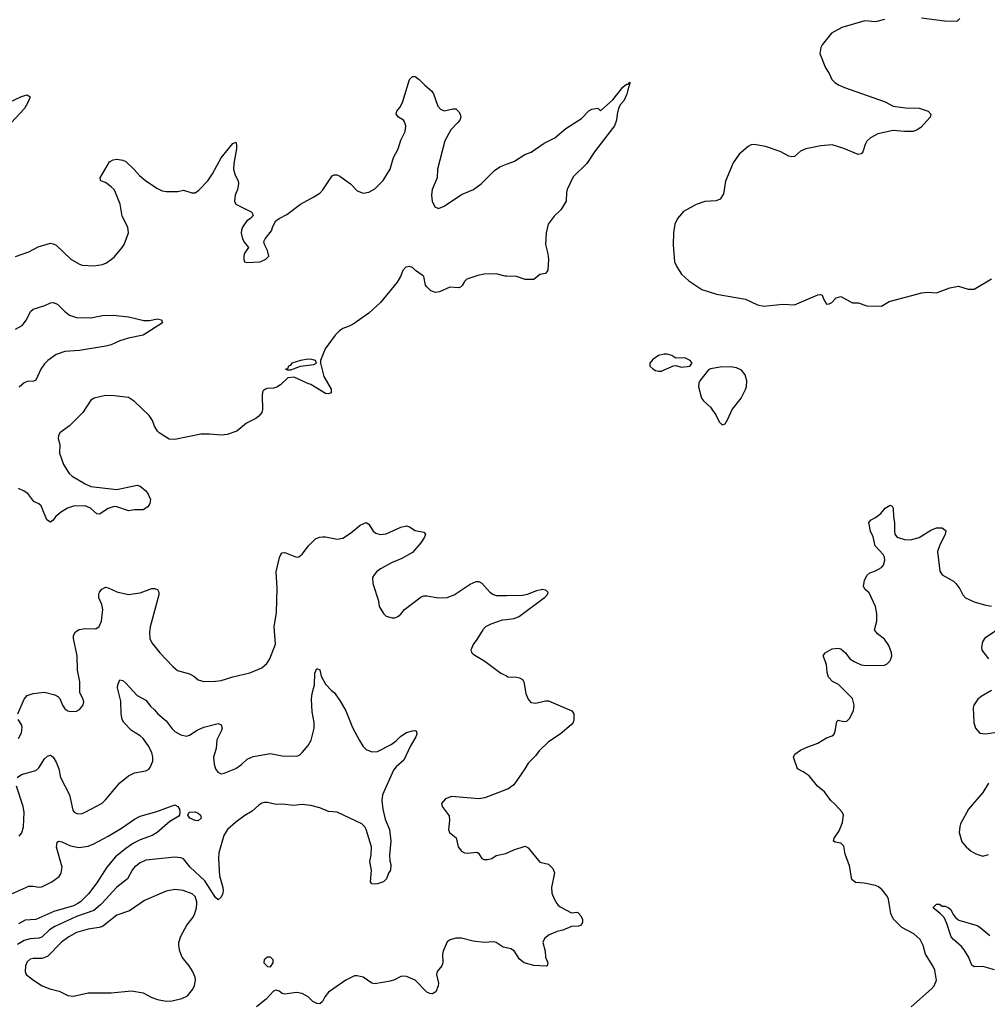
# Model space of a CAD drawing. Header units: inches. Extents: x 1834610 to 2027685, y 642842 to 774116.
# Tile 214 of 256: x 1876638 to 1883321, y 729303 to 736103. Entities that reach past the tile are written whole.
import ezdxf

# ---------------------------------------------------------------- set-up
doc = ezdxf.new("R2010")
doc.units = ezdxf.units.IN
doc.header["$MEASUREMENT"] = 0
for name, color, linetype in [('B8772', 7, 'Continuous'), ('B8773', 7, 'Continuous'), ('B8782', 7, 'Continuous'), ('B8783', 7, 'Continuous')]:
    doc.layers.add(name, color=color, linetype=linetype)

msp = doc.modelspace()

# ---------------------------------------------------------------- linework, layer by layer
at = {"layer": 'B8772', "color": 5}
for points, elevation in [([(1877205.3, 730000), (1877196, 729990), (1877150, 729951.9), (1877030, 729910.4), (1876879.6, 729840.4), (1876843, 729817), (1876790, 729766), (1876770, 729760.2), (1876710, 729755.2), (1876670, 729743.6), (1876623, 729717)], 560), ([(1877039.1, 730000), (1877010, 729984.1), (1876874.5, 729945.5), (1876750, 729888.4), (1876676.1, 729883.9), (1876630, 729860.2)], 540), ([(1877469, 730000), (1877395.6, 729950), (1877310, 729918.8), (1877210, 729840.8), (1877186.9, 729833.1), (1877110, 729823.2), (1877030, 729798.5), (1876978.2, 729770), (1876927.5, 729732.5), (1876830, 729633.6), (1876790, 729618.8), (1876730, 729619.3), (1876710, 729614.5), (1876690, 729596.9), (1876677.7, 729570), (1876674.9, 729530), (1876683.1, 729510), (1876733, 729470), (1876793.4, 729430), (1876846.8, 729410), (1876910, 729393.8), (1876970, 729364.2), (1877010, 729360.3), (1877110, 729382.7), (1877270, 729381.7), (1877410, 729396), (1877490, 729382.6), (1877550, 729350.4), (1877590, 729336.4), (1877650, 729326), (1877690, 729326.4), (1877757.2, 729342.8), (1877797.2, 729362.8), (1877833.1, 729406.9), (1877846, 729434), (1877853, 729470), (1877851.1, 729491.1), (1877832.7, 729532.7), (1877809.4, 729570), (1877760.7, 729630), (1877743.6, 729670), (1877737.4, 729710), (1877738.3, 729730), (1877750, 729773), (1877793.1, 729850), (1877835.8, 729904.2), (1877847.9, 729930), (1877858.5, 729970), (1877861.5, 730000)], 580), ([(1880000, 729692.9), (1879978.2, 729698.2), (1879929.6, 729729.6), (1879910, 729734.5), (1879846, 729730), (1879770, 729739.5), (1879690, 729759.5), (1879650, 729760.9), (1879610.5, 729749.5), (1879590, 729734), (1879562, 729670), (1879558, 729650), (1879560.4, 729590), (1879553, 729570), (1879520.4, 729530), (1879517, 729510), (1879530.3, 729450), (1879529, 729430), (1879511.5, 729388.5), (1879490, 729375.6), (1879470, 729377.6), (1879450, 729388), (1879370, 729469.6), (1879310, 729495.6), (1879290, 729498.4), (1879270, 729494.5), (1879227, 729473), (1879196.5, 729463.5), (1879090, 729445.1), (1879069.6, 729449.6), (1879010, 729491.8), (1878970, 729500.7), (1878950, 729499.5), (1878890, 729469.6), (1878770, 729386.6), (1878745.5, 729354.5), (1878730, 729324), (1878710, 729306.6), (1878690, 729309.3), (1878663.3, 729323.3), (1878630, 729354), (1878590, 729379), (1878550, 729384), (1878470, 729373.2), (1878450, 729379), (1878430, 729395.3), (1878410, 729402), (1878390, 729395.3), (1878339.9, 729340.1), (1878273.8, 729286.2)], 580)]:
    msp.add_lwpolyline(points, dxfattribs=dict(at, elevation=elevation))
at = {"layer": 'B8772', "color": 5, "elevation": 580}
msp.add_lwpolyline([(1878350, 729628.7), (1878326, 729610), (1878324.7, 729590), (1878350, 729564.7), (1878370, 729562), (1878388, 729590), (1878388, 729610), (1878370, 729628)], close=True, dxfattribs=at)
at = {"layer": 'B8773', "color": 5}
for points, elevation in [([(1876610, 734466.7), (1876700.1, 734499.9), (1876765.7, 734534.3), (1876850, 734559.5), (1876870, 734555.8), (1876890, 734544.9), (1876990.2, 734450.2), (1877050, 734414.4), (1877070, 734408.5), (1877150, 734403), (1877210, 734412.7), (1877237.1, 734422.9), (1877290, 734462), (1877346, 734530), (1877359.3, 734550), (1877389.4, 734630.6), (1877385.6, 734670), (1877345.2, 734745.2), (1877331.3, 734830), (1877300.5, 734910), (1877289.6, 734930), (1877270, 734949.6), (1877230, 734978), (1877198, 734990), (1877195.3, 734995.3), (1877194, 735010), (1877258, 735122), (1877284.1, 735135.9), (1877310, 735139.1), (1877350, 735133), (1877370, 735124), (1877428.9, 735068.9), (1877466.1, 735026.1), (1877509.1, 734989.1), (1877590, 734937.3), (1877622, 734922), (1877650, 734916.3), (1877730, 734916.3), (1877770, 734924.9), (1877826.9, 734906.9), (1877850, 734908.2), (1877874.3, 734925.7), (1877936.4, 734990), (1877970, 735037.6), (1878030, 735148.2), (1878110, 735246.8), (1878130, 735258), (1878135.6, 735235.6), (1878135.3, 735210), (1878117.4, 735110), (1878115.8, 735070), (1878126.7, 735030), (1878146.7, 734990), (1878148.9, 734970), (1878141.7, 734930), (1878126.5, 734890), (1878122, 734850), (1878130, 734828.2), (1878235.9, 734775.9), (1878244.7, 734770), (1878251.3, 734750), (1878231.3, 734730), (1878206, 734714), (1878177.1, 734670), (1878170.4, 734650), (1878168.5, 734628.5), (1878176.3, 734590), (1878190, 734564.7), (1878218, 734530), (1878191.3, 734490), (1878186, 734470), (1878186.4, 734446.4), (1878191.6, 734431.6), (1878206.4, 734426.4), (1878298, 734430), (1878339, 734450), (1878359, 734470), (1878349, 734510), (1878328.7, 734550), (1878324, 734570), (1878333.2, 734590), (1878376.2, 734643.8), (1878385.4, 734674.6), (1878407.2, 734712.8), (1878430, 734731), (1878483.1, 734756.9), (1878577.2, 734830), (1878670, 734878.4), (1878710, 734904.4), (1878732, 734928), (1878795.1, 735024.9), (1878810, 735030.8), (1878829.3, 735030.7), (1878850, 735022), (1878922, 734970), (1878970, 734922), (1879010, 734904.9), (1879050, 734912.7), (1879090, 734934.4), (1879148, 734992), (1879196.4, 735070), (1879218.9, 735150), (1879252.4, 735210), (1879269.7, 735270), (1879299.7, 735330), (1879304.7, 735370), (1879296.4, 735396.4), (1879288, 735408), (1879254, 735430), (1879239, 735450), (1879242.7, 735470), (1879263.5, 735496.5), (1879281.6, 735530), (1879329.6, 735690.4), (1879350, 735711), (1879370, 735710.8), (1879398, 735690), (1879436, 735650), (1879484, 735610), (1879496.4, 735590), (1879526, 735506), (1879543.9, 735483.9), (1879570, 735473.4), (1879630, 735487.3), (1879650, 735486.8), (1879670, 735466.8), (1879680.5, 735450), (1879685.5, 735430), (1879677.1, 735410), (1879661.6, 735390), (1879616.7, 735343.3), (1879574.4, 735265.6), (1879523.6, 735070), (1879521.6, 735010), (1879486.7, 734930), (1879481.6, 734890), (1879488, 734850), (1879506, 734810), (1879530, 734798.4), (1879570, 734815.3), (1879690, 734896.3), (1879772.7, 734930), (1879825.2, 734970), (1879917.6, 735062.4), (1879953.6, 735086.4), (1880000, 735104.1)], 580), ([(1876444.2, 735475.8), (1876650, 735573), (1876690, 735582.8), (1876710.5, 735570.5), (1876694, 735530), (1876670.3, 735490), (1876578.4, 735390)], 580), ([(1880000, 734331.5), (1879990, 734331.8), (1879928.2, 734348.2), (1879845.6, 734345.6), (1879803.4, 734336.6), (1879726.8, 734310), (1879710, 734296), (1879693.9, 734266.1), (1879683.4, 734256.6), (1879670, 734251.6), (1879610, 734255.1), (1879537.3, 734222.7), (1879510, 734218), (1879478.7, 734230), (1879450, 734256.9), (1879441.5, 734270), (1879428.4, 734328.4), (1879418.7, 734338.7), (1879371.1, 734371.1), (1879350, 734392.4), (1879330, 734397.7), (1879306.1, 734393.9), (1879283.8, 734370), (1879268.5, 734330), (1879244.6, 734290), (1879130.3, 734150), (1879050, 734077.2), (1878940.7, 733999.3), (1878914.4, 733985.6), (1878870, 733971.1), (1878846.8, 733953.2), (1878816.5, 733923.5), (1878747, 733830), (1878714.8, 733750), (1878716, 733730), (1878738, 733638), (1878790, 733552), (1878790, 733526), (1878770, 733518), (1878750, 733522), (1878650, 733584), (1878628, 733590), (1878534.6, 733634.6), (1878490, 733629), (1878438.9, 733581.1), (1878414.9, 733565.1), (1878390, 733558.4), (1878344.9, 733555.1), (1878330.4, 733549.6), (1878320.7, 733539.3), (1878315.5, 733530), (1878313.7, 733506.3), (1878314.2, 733410), (1878310, 733389.6), (1878290, 733365.1), (1878270, 733348.5), (1878204.5, 733315.5), (1878137.8, 733262.2), (1878070, 733238.7), (1878030, 733233.6), (1877950, 733240.7), (1877890, 733239.6), (1877710, 733202.9), (1877670, 733206.6), (1877602, 733250), (1877590, 733262), (1877570, 733295.3), (1877555.6, 733335.6), (1877532, 733370), (1877430, 733467.3), (1877390, 733493.3), (1877290, 733506.3), (1877230, 733506.9), (1877151.3, 733490), (1877130, 733475.1), (1877074, 733390), (1876981, 733299), (1876916.3, 733250), (1876905.5, 733230), (1876904.9, 733210), (1876915.5, 733170), (1876914, 733110), (1876941.6, 733030), (1876980.3, 732970), (1876999.5, 732950), (1877090, 732896.5), (1877130, 732879.5), (1877310, 732858.7), (1877450, 732887.7), (1877470, 732880.7), (1877510.3, 732850.3), (1877526.2, 732826.2), (1877540.7, 732790), (1877538, 732762), (1877522, 732738), (1877490, 732718), (1877430, 732717.6), (1877390, 732711.6), (1877310, 732738), (1877290, 732740.5), (1877250, 732727.6), (1877190, 732687.8), (1877170, 732689.7), (1877127.6, 732730), (1877090, 732745.6), (1877010, 732744.2), (1876969.3, 732730.7), (1876920, 732700), (1876886.4, 732670), (1876870, 732646.6), (1876850, 732632), (1876826.3, 732650), (1876785.3, 732745.3), (1876770, 732759.6), (1876736.3, 732776.3), (1876694.3, 732830), (1876670, 732847.3), (1876630, 732865.4)], 580), ([(1876610, 733965), (1876654.8, 733990), (1876685.1, 734030), (1876713.2, 734086.8), (1876730, 734104.6), (1876810.7, 734129.3), (1876850, 734147), (1876869.8, 734150.3), (1876898.4, 734138.4), (1876947, 734090), (1876982.7, 734062.7), (1877030, 734046.2), (1877130, 734043.6), (1877210, 734060.3), (1877283.4, 734063.4), (1877390, 734050.3), (1877495.1, 734024.9), (1877533.9, 734026.1), (1877590, 734036.4), (1877618, 734030), (1877624.7, 734010), (1877490, 733925.1), (1877390, 733904.5), (1877330, 733884.8), (1877270, 733856.8), (1877232.5, 733847.5), (1877050, 733818.8), (1876950, 733812), (1876888.9, 733790), (1876832.9, 733750), (1876810, 733725.7), (1876783.5, 733690), (1876750, 733614), (1876732.9, 733607.1), (1876690, 733604), (1876670, 733595.4), (1876635.1, 733564.9)], 560), ([(1876625.4, 731310), (1876669.8, 731410.2), (1876690, 731436.5), (1876730, 731449.1), (1876810, 731458.9), (1876881.7, 731441.7), (1876902, 731430), (1876914.6, 731414.6), (1876933, 731370), (1876950, 731344.9), (1876970, 731330.6), (1876990, 731325.5), (1877030, 731327.3), (1877050, 731338.8), (1877073.4, 731366.6), (1877080.9, 731390), (1877076, 731410), (1877053.6, 731453.6), (1877053.3, 731530), (1877038.3, 731610), (1877034.2, 731710), (1877009.8, 731830), (1877009.8, 731850), (1877023.6, 731876.4), (1877048.8, 731891.2), (1877090, 731898.3), (1877162.9, 731897.1), (1877187.7, 731912.3), (1877202.4, 731950), (1877212.3, 732030), (1877204.4, 732064.4), (1877183.6, 732110), (1877183.6, 732130), (1877189.6, 732150), (1877204.5, 732170), (1877230, 732183.8), (1877250, 732179.3), (1877310, 732152), (1877390, 732134), (1877470, 732144.2), (1877550, 732175.8), (1877570, 732175.8), (1877590, 732166.8), (1877598.4, 732150), (1877598.7, 732130), (1877538.9, 731910), (1877534.9, 731870), (1877537.6, 731830), (1877550, 731800.7), (1877605.5, 731730), (1877695.4, 731635.4), (1877728.7, 731608.7), (1877810, 731586.3), (1877840.5, 731570), (1877870, 731543), (1877910, 731532.4), (1877990, 731534), (1878030, 731540.3), (1878110, 731565.2), (1878228.2, 731591.8), (1878310, 731627.7), (1878344.2, 731655.8), (1878365.1, 731690), (1878404.4, 731790), (1878395.3, 731910), (1878411.6, 732010), (1878416.8, 732176.8), (1878408.4, 732290), (1878431.7, 732388.3), (1878441.2, 732410), (1878450, 732421), (1878470, 732424), (1878548.9, 732391.1), (1878565.6, 732394.4), (1878590, 732411), (1878632.7, 732470), (1878681.3, 732518.7), (1878709.7, 732530.3), (1878730, 732532.2), (1878750, 732532.2), (1878830, 732514.9), (1878870, 732523), (1878923.3, 732556.7), (1878990, 732613), (1879030, 732630.6), (1879050, 732618), (1879078.8, 732570), (1879098, 732558), (1879128.6, 732548.6), (1879170, 732552.4), (1879270, 732597.3), (1879310, 732606.8), (1879330, 732601), (1879370, 732574.8), (1879430, 732564.7), (1879441, 732550), (1879434, 732530), (1879407.7, 732490), (1879350, 732424.5), (1879276.9, 732383.1), (1879210, 732354.7), (1879130, 732311.1), (1879102, 732290), (1879085.3, 732270), (1879075.8, 732250), (1879076.4, 732210), (1879117.3, 732090), (1879121, 732050), (1879150, 732002), (1879170, 731984.7), (1879210, 731972), (1879230, 731972), (1879250, 731982), (1879270, 731998), (1879295.3, 732030), (1879410, 732118), (1879430, 732124.7), (1879450, 732124.7), (1879530.7, 732110.7), (1879590, 732113.4), (1879639, 732130), (1879750, 732204.9), (1879790, 732222.8), (1879810, 732222.8), (1879830, 732210.8), (1879884.9, 732150), (1879910, 732132.7), (1879930, 732126.4), (1880000, 732127.2)], 580), ([(1880000, 731959.1), (1879970, 731955.1), (1879891.5, 731928.5), (1879856.3, 731910), (1879836.3, 731890), (1879796.5, 731823.5), (1879770, 731789.2), (1879753.4, 731750), (1879760.7, 731730), (1879770, 731720.7), (1879850, 731673.4), (1879961, 731590), (1880000, 731570.9)], 580), ([(1876619.6, 730870), (1876650, 730890.2), (1876750, 730917), (1876770, 730936.4), (1876810, 730999.3), (1876830, 731018), (1876850, 731024), (1876858.8, 731018.8), (1876870, 731010.8), (1876890, 730976.3), (1876907.7, 730930), (1876920.7, 730870), (1876981.6, 730750), (1877004.2, 730644.2), (1877014, 730630), (1877038.4, 730618.4), (1877070, 730622), (1877090, 730630.3), (1877206.8, 730693.2), (1877230, 730714.4), (1877330, 730833.7), (1877390, 730881.1), (1877430, 730901.1), (1877510, 730915.5), (1877530, 730927.3), (1877540.1, 730939.9), (1877557.1, 730982.9), (1877558, 731010), (1877550, 731041.2), (1877525.4, 731090), (1877490, 731138.5), (1877470, 731156.5), (1877410, 731195.3), (1877358, 731250), (1877346.8, 731270), (1877338.8, 731310), (1877335.7, 731395.7), (1877314, 731490), (1877315.1, 731510), (1877330, 731544.7), (1877350, 731538.8), (1877370, 731522), (1877450, 731436.4), (1877510, 731404), (1877541.4, 731361.4), (1877570, 731337.1), (1877592.7, 731310), (1877650, 731261.6), (1877690, 731204.9), (1877710, 731186.3), (1877750, 731163.6), (1877790, 731154.9), (1877810, 731162), (1877863.3, 731196.7), (1877910, 731218), (1878010, 731242.4), (1878030, 731233.4), (1878035.8, 731210), (1878030.3, 731190), (1877998.7, 731130), (1877994, 731070), (1877977.3, 731010), (1877981.6, 730961.6), (1877990.2, 730930.2), (1878006.3, 730906.3), (1878030, 730894.9), (1878050, 730898.7), (1878130, 730932.7), (1878170, 730958.9), (1878210, 730997.4), (1878250, 731015.2), (1878370, 731036.5), (1878450, 731020.3), (1878550, 731016.4), (1878570, 731023.8), (1878590, 731042), (1878630, 731090.4), (1878651.6, 731128.4), (1878671.9, 731210), (1878671, 731250), (1878657.6, 731322.4), (1878653.6, 731410), (1878658.7, 731450), (1878674.5, 731510), (1878677.2, 731590), (1878690, 731622), (1878710, 731614), (1878720.7, 731570), (1878750, 731514.8), (1878790.6, 731470.6), (1878810, 731456), (1878850, 731400.7), (1878890, 731330.8), (1878935.6, 731215.6), (1878984.7, 731124.7), (1879010, 731084), (1879030, 731063), (1879070, 731046), (1879110, 731050.3), (1879203, 731097), (1879237.3, 731122.7), (1879270, 731154.9), (1879310, 731180.4), (1879350, 731193), (1879370, 731194), (1879378, 731190), (1879379.8, 731179.8), (1879380.7, 731170), (1879373, 731150), (1879335.1, 731084.9), (1879290.3, 730990), (1879237.4, 730942.6), (1879220.5, 730919.5), (1879143, 730750), (1879140.2, 730710), (1879146.7, 730650), (1879162.7, 730582.7), (1879191.4, 730510), (1879202.3, 730430), (1879193, 730333), (1879194, 730294), (1879201, 730270), (1879198, 730230), (1879184.7, 730210), (1879171.3, 730170), (1879150.7, 730149.3), (1879110, 730135.3), (1879090, 730134), (1879070, 730135.3), (1879061.2, 730150), (1879068, 730230), (1879056.9, 730290), (1879065, 730335), (1879067.2, 730390), (1879030.9, 730510), (1879021, 730530), (1879000.5, 730550), (1878830, 730631.2), (1878770, 730634), (1878710, 730659.8), (1878650, 730676.1), (1878590, 730684), (1878530, 730677.4), (1878453.4, 730686.6), (1878410, 730682.7), (1878350, 730696), (1878330, 730696), (1878310, 730691.6), (1878290, 730678.4), (1878243.8, 730636.2), (1878193.3, 730606.7), (1878130, 730561), (1878072.6, 730510), (1878047.1, 730470), (1878013.6, 730350), (1878011.2, 730308.8), (1878017.1, 730190), (1878040.9, 730110), (1878042.6, 730090), (1878040.3, 730070), (1878030, 730044), (1878010, 730025.2), (1877990, 730041.6), (1877917, 730157), (1877815.3, 730250), (1877768.5, 730308.5), (1877750, 730315.8), (1877710, 730318.9), (1877510, 730298), (1877470, 730281.4), (1877431.5, 730250), (1877414.7, 730230), (1877381.5, 730170), (1877310, 730112.1), (1877205.3, 730000)], 560), ([(1876630, 731138), (1876650, 731177.3), (1876655.5, 731215.5), (1876651.8, 731231.8), (1876627.8, 731270)], 580), ([(1876635.2, 730464.8), (1876652.2, 730487.8), (1876664.5, 730530), (1876668, 730630), (1876661.6, 730670), (1876615.1, 730810)], 560), ([(1880000, 730785.8), (1879850.3, 730729.7), (1879810, 730722.4), (1879621.1, 730738.9), (1879578.5, 730721.5), (1879551, 730690), (1879556, 730670), (1879604.5, 730604.5), (1879607.1, 730572.9), (1879598.8, 730510), (1879606, 730490), (1879652.5, 730452.5), (1879666.8, 730390), (1879690, 730360.7), (1879710.5, 730350.5), (1879730, 730348), (1879794.6, 730354.6), (1879807.7, 730347.7), (1879830, 730311.3), (1879844, 730304), (1879870, 730302.8), (1879898, 730310), (1879930, 730330.8), (1879995.5, 730344.5), (1880000, 730346.6)], 580), ([(1876576.4, 730063.6), (1876701.6, 730118.4), (1876730, 730120.2), (1876770, 730112.9), (1876790, 730114.3), (1876860.7, 730150), (1876910, 730185.7), (1876925.4, 730210), (1876931.3, 730250), (1876891.9, 730388.1), (1876896.5, 730423.5), (1876909.5, 730430.5), (1876930, 730426), (1876990, 730398.3), (1877046.5, 730386.5), (1877110, 730395.2), (1877150, 730411.2), (1877250, 730464.1), (1877340.2, 730519.8), (1877430, 730582.7), (1877470, 730603.6), (1877586.1, 730633.9), (1877710, 730682), (1877730.7, 730670), (1877740.7, 730650), (1877744, 730630), (1877742.8, 730610), (1877737.5, 730602.5), (1877673.9, 730566.1), (1877588.2, 730490), (1877552.7, 730470), (1877470, 730438.2), (1877424.7, 730415.3), (1877370, 730378.6), (1877299.1, 730320.9), (1877239.3, 730250), (1877170, 730142.8), (1877113.7, 730066.3), (1877057.4, 730010), (1877039.1, 730000)], 540), ([(1877861.5, 730000), (1877862.5, 730010), (1877850, 730047.6), (1877830, 730067.3), (1877766, 730090), (1877710, 730096.2), (1877650, 730084.6), (1877499.3, 730020.7), (1877469, 730000)], 580)]:
    msp.add_lwpolyline(points, dxfattribs=dict(at, elevation=elevation))
for points, elevation in [([(1878630, 733758.7), (1878578, 733750), (1878517.1, 733730), (1878505.5, 733714.5), (1878494.8, 733710), (1878487.9, 733692.1), (1878474, 733690), (1878484.7, 733684.7), (1878510, 733686), (1878578, 733710), (1878670, 733720.7), (1878688.7, 733730), (1878682, 733750), (1878656.6, 733756.6)], 580), ([(1877870, 730569.6), (1877850, 730572.3), (1877814, 730590), (1877799, 730610), (1877808.7, 730630), (1877850, 730632.4), (1877870, 730624), (1877886.8, 730610), (1877890.8, 730590)], 540)]:
    msp.add_lwpolyline(points, close=True, dxfattribs=dict(at, elevation=elevation))
at = {"layer": 'B8782', "color": 5}
for points, elevation in [([(1880348.1, 730000), (1880354, 729990), (1880370, 729976.3), (1880450, 729934.8), (1880490, 729938.8), (1880495.5, 729935.5), (1880514.4, 729914.4), (1880524.9, 729890), (1880525.5, 729870), (1880515.5, 729850), (1880496.5, 729843.5), (1880450, 729840.4), (1880390, 729814.7), (1880350, 729806), (1880296, 729784), (1880262, 729758), (1880250.6, 729730), (1880267.7, 729670), (1880270.7, 729630), (1880286, 729590), (1880282, 729570), (1880274, 729566), (1880190, 729571.8), (1880122.7, 729590), (1880090, 729616.2), (1880052.7, 729672.7), (1880030, 729685.5), (1880000, 729692.9)], 580), ([(1882794.4, 729285.6), (1882936.3, 729410), (1882954.3, 729430), (1882969.6, 729470), (1882958.6, 729538.6), (1882944.5, 729570), (1882895.1, 729650), (1882878, 729710), (1882856.9, 729750), (1882814, 729790), (1882730, 729832.8), (1882670, 729894.5), (1882655.6, 729930), (1882643.6, 730000)], 580), ([(1883370, 729540.5), (1883290, 729565.6), (1883230, 729562.7), (1883214.5, 729574.5), (1883191.2, 729631.2), (1883160.5, 729680.5), (1883143.3, 729703.3), (1883087.3, 729750), (1883072, 729770), (1883042, 729862), (1883022.7, 729902.7), (1882993.2, 729933.2), (1882950, 729968), (1882950, 729974), (1882970, 729994), (1882990, 729994), (1883010, 729982), (1883030, 729982), (1883050, 729972), (1883070, 729958), (1883084.7, 729924.7), (1883102, 729902), (1883125.2, 729885.2), (1883250, 729848), (1883270, 729837), (1883339.6, 729779.6)], 560)]:
    msp.add_lwpolyline(points, dxfattribs=dict(at, elevation=elevation))
at = {"layer": 'B8783', "color": 5}
for points, elevation in [([(1882610, 736103.6), (1882550, 736088), (1882475.1, 736095.1), (1882316.3, 736050), (1882246, 736010), (1882180.4, 735930), (1882170.4, 735910), (1882164.9, 735870), (1882204, 735770), (1882230, 735731), (1882248.2, 735690), (1882268, 735670), (1882293.5, 735653.5), (1882335.5, 735635.5), (1882615, 735535), (1882670, 735505.5), (1882755.1, 735495.1), (1882850, 735491.7), (1882912, 735472), (1882930.5, 735450.5), (1882926.8, 735430), (1882861.6, 735358.4), (1882837.6, 735342.4), (1882810, 735331.8), (1882750, 735329.7), (1882670, 735337.6), (1882564.9, 735315.1), (1882514.2, 735285.8), (1882490, 735263.7), (1882478, 735242), (1882460.5, 735190), (1882450, 735176), (1882430, 735172), (1882330, 735214.3), (1882250, 735238.3), (1882171, 735231), (1882066.8, 735210), (1882030, 735194.3), (1881990, 735158.4), (1881970, 735154.7), (1881950, 735160.5), (1881890, 735193.7), (1881790, 735228), (1881710, 735240.7), (1881690, 735237.6), (1881670, 735227.6), (1881606.3, 735173.7), (1881564.8, 735115.2), (1881513, 734987), (1881498.7, 734901.3), (1881476, 734864), (1881447.4, 734852.6), (1881370, 734847), (1881310, 734827.1), (1881222, 734778), (1881180.9, 734730), (1881163.6, 734690), (1881153.8, 734630), (1881151.7, 734548.3), (1881161.5, 734430), (1881176.4, 734396.4), (1881210, 734344.4), (1881259.5, 734299.5), (1881350, 734238.7), (1881450, 734206.7), (1881650, 734172.7), (1881733.8, 734133.8), (1881776.6, 734123.4), (1881910, 734138.4), (1881990, 734134), (1882150, 734202.8), (1882170, 734204.7), (1882179.8, 734199.8), (1882191, 734170), (1882210, 734138), (1882230, 734141), (1882248, 734150), (1882278, 734182), (1882310, 734190.7), (1882390, 734146.7), (1882430, 734146.4), (1882490, 734125.7), (1882590, 734123.7), (1882643.8, 734156.2), (1882870, 734217.6), (1882910, 734221.3), (1882970, 734216.4), (1883062, 734250), (1883122.5, 734262.5), (1883190, 734243), (1883230, 734242.8), (1883350, 734314)], 620), ([(1883131, 736110), (1883110, 736089.4), (1883026.6, 736093.4), (1882866.6, 736113.4)], 620), ([(1880000, 735104.1), (1880054.9, 735125.1), (1880127.3, 735172.7), (1880171.5, 735188.5), (1880261.2, 735250), (1880333, 735287), (1880410, 735350.6), (1880519.1, 735420.9), (1880570, 735474), (1880590, 735486), (1880630, 735492), (1880650, 735474), (1880734, 735550), (1880803.3, 735636.7), (1880830, 735658), (1880842, 735658), (1880851.1, 735671.1), (1880850.8, 735650), (1880842.8, 735637.2), (1880832.5, 735587.5), (1880810, 735542), (1880785.8, 735514.2), (1880774, 735490), (1880764, 735450), (1880761, 735410), (1880746.8, 735370), (1880609, 735191), (1880554.4, 735110), (1880461.7, 735018.3), (1880419.3, 734930), (1880414.4, 734910), (1880412.2, 734850), (1880375.8, 734790), (1880330, 734745.1), (1880288.5, 734690), (1880274, 734630), (1880270.4, 734550), (1880286.9, 734486.9), (1880290.4, 734450), (1880286, 734374), (1880270.3, 734349.7), (1880230, 734344), (1880189.1, 734309.1), (1880130, 734309.4), (1880070, 734329.3), (1880000, 734331.5)], 580), ([(1882643.6, 730000), (1882638.5, 730030), (1882629.7, 730050), (1882594.3, 730094.3), (1882570, 730115.1), (1882550, 730123), (1882470, 730140.5), (1882410, 730143.6), (1882385.8, 730165.8), (1882370, 730259), (1882339.7, 730339.7), (1882330, 730396), (1882310, 730415.1), (1882270, 730422), (1882258, 730430), (1882264, 730450), (1882298.3, 730501.7), (1882321.2, 730558.8), (1882327, 730610), (1882319.5, 730630), (1882270, 730683.7), (1882239.3, 730710), (1882197.2, 730770), (1882149.2, 730810), (1882090, 730881.2), (1882050, 730909.4), (1882009.2, 730930), (1881982.9, 731010), (1881992.7, 731030), (1882030, 731058), (1882070, 731078), (1882150, 731107.7), (1882210, 731144), (1882250, 731157.3), (1882262.7, 731170), (1882271.4, 731188.6), (1882282.5, 731257.5), (1882290, 731266), (1882330, 731257.3), (1882350, 731258.8), (1882370, 731276), (1882397, 731330), (1882400.7, 731370), (1882390, 731416), (1882292.4, 731512.4), (1882251.7, 731531.7), (1882223.6, 731563.6), (1882214.2, 731594.2), (1882209.4, 731650), (1882188, 731710), (1882202, 731730), (1882250, 731757.3), (1882290, 731762.8), (1882310, 731758.8), (1882341, 731730), (1882371, 731690), (1882401, 731670), (1882450, 731648), (1882483.4, 731643.4), (1882610, 731645.5), (1882630, 731654.8), (1882647.3, 731672.7), (1882653.8, 731686.2), (1882660.7, 731710), (1882659.6, 731730), (1882641.5, 731781.5), (1882610, 731826), (1882562, 731862), (1882542, 731890), (1882559, 731950), (1882558, 732002), (1882549, 732050), (1882505.6, 732145.6), (1882475.3, 732170), (1882467, 732190), (1882472.7, 732230), (1882490, 732264.7), (1882510, 732282), (1882550, 732296), (1882590, 732318.8), (1882603.6, 732336.4), (1882613, 732370), (1882611.1, 732391.1), (1882602, 732410), (1882546.6, 732470), (1882532.1, 732532.1), (1882514, 732570), (1882502, 732630), (1882518, 732650), (1882550, 732664.7), (1882586.3, 732693.7), (1882615.3, 732730), (1882650, 732751.3), (1882663.6, 732743.6), (1882670.6, 732730.6), (1882673.4, 732670), (1882680.5, 732630), (1882679.1, 732570), (1882682.8, 732550), (1882693.4, 732533.4), (1882706.2, 732526.2), (1882750, 732512.7), (1882790.5, 732510.5), (1882850, 732526.7), (1882930, 732578), (1882970, 732594.9), (1883010, 732593.4), (1883030, 732578), (1883034, 732570), (1883030.6, 732550), (1882990.4, 732470), (1882977.1, 732430), (1882993.5, 732293.5), (1883010, 732268.5), (1883086.6, 732226.6), (1883104, 732210), (1883132.5, 732172.5), (1883151, 732130), (1883170, 732111), (1883230, 732082), (1883301.1, 732061.1), (1883350, 732053.4)], 580), ([(1880000, 732127.2), (1880111.5, 732128.5), (1880144.7, 732135.3), (1880210, 732160.7), (1880250, 732170.5), (1880270, 732164.7), (1880284.7, 732150), (1880281, 732130), (1880262.8, 732110), (1880090, 731980.5), (1880050, 731965.7), (1880000, 731959.1)], 580), ([(1883437.8, 731922.2), (1883302, 731830), (1883287.5, 731807.5), (1883280.5, 731770), (1883284, 731750), (1883330, 731688.4)], 580), ([(1880000, 731570.9), (1880010, 731566), (1880070, 731562), (1880090, 731557.3), (1880110, 731546), (1880120.7, 731530), (1880134.8, 731450), (1880150.6, 731410.6), (1880167.7, 731387.7), (1880204, 731384), (1880270, 731399.1), (1880290, 731398.8), (1880452, 731330), (1880464.7, 731310), (1880466, 731270), (1880461, 731250), (1880447.5, 731232.5), (1880370.8, 731170), (1880290, 731115.1), (1880225.7, 731054.3), (1880199.9, 731020.1), (1880150, 730969.2), (1880127.7, 730930), (1880050, 730819.3), (1880010.3, 730789.7), (1880000, 730785.8)], 580), ([(1883350, 731469.6), (1883278.8, 731430), (1883256.3, 731410), (1883227.3, 731370), (1883224, 731350), (1883228.5, 731248.5), (1883240.7, 731210), (1883270, 731176), (1883310, 731170.7), (1883430, 731190.6)], 580), ([(1883330.4, 730830), (1883290, 730765.1), (1883192, 730650), (1883137, 730550), (1883130.4, 730530), (1883127, 730490), (1883146.1, 730426.1), (1883174, 730390), (1883210, 730360.5), (1883241.8, 730341.8), (1883290, 730327), (1883330, 730337)], 580), ([(1880000, 730346.6), (1880050, 730371), (1880130, 730396), (1880150, 730384.7), (1880230, 730284.7), (1880290, 730271.3), (1880321, 730241), (1880330.7, 730210.7), (1880310.4, 730110), (1880313, 730070), (1880330, 730031), (1880348.1, 730000)], 580)]:
    msp.add_lwpolyline(points, dxfattribs=dict(at, elevation=elevation))
at = {"layer": 'B8783', "color": 5, "elevation": 620}
for points in [[(1881110, 733793.6), (1881090, 733793.6), (1881050, 733782.9), (1881010, 733755.1), (1880990.8, 733730), (1880991.3, 733710), (1881010.7, 733690.7), (1881030, 733681), (1881050, 733674.8), (1881070, 733674.8), (1881090, 733684), (1881152.7, 733712.7), (1881170, 733714), (1881210, 733702.8), (1881266, 733710), (1881282, 733730), (1881268.7, 733750), (1881232, 733768), (1881170, 733766), (1881143.2, 733783.2)], [(1881550, 733706), (1881476, 733704), (1881408.2, 733691.8), (1881395.9, 733684.1), (1881336, 733610), (1881327.7, 733592.3), (1881327.5, 733567.5), (1881346, 733490), (1881361, 733470), (1881410, 733426), (1881447.3, 733370), (1881470, 733324.7), (1881490, 733304.7), (1881510, 733312), (1881530, 733344.7), (1881559.5, 733410), (1881620.5, 733490), (1881652.1, 733547.9), (1881658.7, 733570), (1881660.5, 733610), (1881649.6, 733650), (1881623.3, 733683.3), (1881590, 733699.1)]]:
    msp.add_lwpolyline(points, close=True, dxfattribs=at)

doc.saveas('drawing.dxf')
